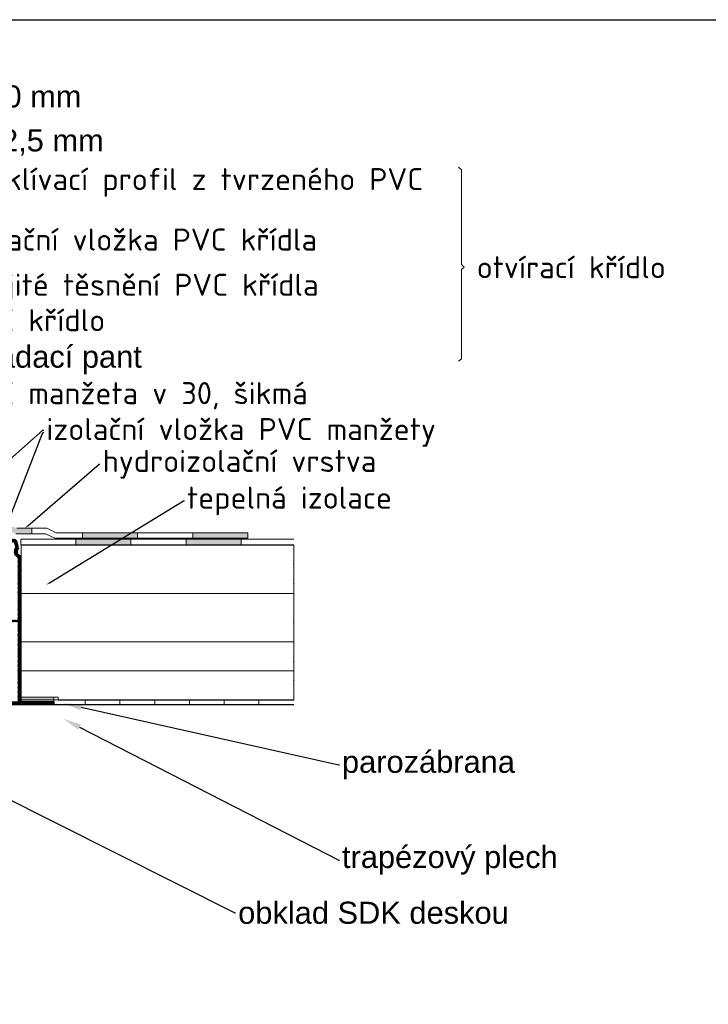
# Model space of a CAD drawing. Header units: millimetres. Extents: x -118752 to 407724, y -73278 to 155058.
# Tile 119 of 256: x -31585 to -29712, y 107567 to 110246. Entities that reach past the tile are written whole.
import ezdxf
from ezdxf import colors
from ezdxf.entities.mleader import LeaderData, LeaderLine
from ezdxf.math import Vec2, Vec3

# ---------------------------------------------------------------- set-up
doc = ezdxf.new("R2010")
doc.units = ezdxf.units.MM
doc.header["$LTSCALE"] = 10
for name, color, linetype, lineweight in [('Allux-hydroizolace', 16, 'Continuous', 20), ('Allux-parozabrana', 36, 'Continuous', 0), ('Allux-popis', 255, 'Continuous', 5), ('Allux-PVC manžeta', 12, 'Continuous', 25), ('Allux-stavební konstrukce', 252, 'Continuous', 5), ('Allux-šrafa', 254, 'Continuous', 5), ('CKIZOLACE', 1, 'Continuous', 18), ('CKTABULKY', 7, 'Continuous', 25), ('podhledy', 7, 'Continuous', 20)]:
    doc.layers.add(name, color=color, linetype=linetype, lineweight=lineweight)
doc.styles.add('Allux', font='arial.ttf')
doc.linetypes.add('IZOLACE_TEPELNA_OS', pattern='A,0.001,[220,CADKON.SHX,S=0.05,R=0,X=0,Y=0],-1,[220,CADKON.SHX,S=0.05,R=180,X=1,Y=0],-1', length=2.001)
doc.linetypes.add('IZOLACE_TEPELNA_U', pattern='A,0.00254,-2.54,[216,CADKON.SHX,S=2.54,R=0,X=-2.54,Y=0],-15.24,[216,CADKON.SHX,S=2.54,R=180,X=2.54,Y=0],-2.54', length=20.32254)

msp = doc.modelspace()

# ---------------------------------------------------------------- hatches: boundary and pattern name
at = {"layer": 'Allux-hydroizolace'}
h = msp.add_hatch(color=256, dxfattribs=at)
h.paths.add_polyline_path([(-30964.512, 108849.989), (-31114.512, 108849.989), (-31114.512, 108834.989), (-30964.512, 108834.989)])
h.paths.add_polyline_path([(-31264.512, 108849.989), (-31414.512, 108849.989), (-31414.512, 108834.989), (-31264.512, 108834.989)])
h.paths.add_polyline_path([(-31552.433, 108862.191), (-31593.355, 108862.191), (-31632.501, 108877.792), (-31665.644, 108912.419), (-31676.481, 108902.048), (-31641.083, 108865.065), (-31596.234, 108847.191), (-31552.433, 108847.191)])
h.paths.add_polyline_path([(-31873.08, 109129.146), (-31883.917, 109118.774), (-31780.199, 109010.411), (-31769.362, 109020.783)])
h = msp.add_hatch(color=256, dxfattribs=at)
h.paths.add_polyline_path([(-31282.633, 108832.196), (-31432.633, 108832.196), (-31432.633, 108817.196), (-31282.633, 108817.196)])
h.paths.add_polyline_path([(-30982.633, 108832.196), (-31132.633, 108832.196), (-31132.633, 108817.196), (-30982.633, 108817.196)])
at = {"layer": 'Allux-parozabrana'}
h = msp.add_hatch(color=256, dxfattribs=at)
h.dxf.hatch_style = 1
h.paths.add_polyline_path([(-31492.261, 108390.624), (-31492.261, 108402.624), (-31581.404, 108402.624), (-31581.404, 108390.624)])
at = {"layer": 'Allux-šrafa'}
h = msp.add_hatch(dxfattribs=at)
h.set_pattern_fill('ANSI37', color=256, scale=0.75, style=0)
h.set_pattern_definition([(135, (160509.915, 76000.2105), (1.683798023, 1.683798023), []), (45, (160509.915, 76000.2105), (1.683798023, -1.683798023), [])])
h.paths.add_polyline_path([(-31756.248, 108832.533), (-31756.248, 108838.527), (-31753.694, 108838.527), (-31758.46, 108846.783, 0.26607802), (-31759.749, 108847.533), (-31760.748, 108847.533, 0.41420495), (-31762.248, 108846.033), (-31762.261, 108398.275), (-31759.785, 108398.275, -0.26794896), (-31757.837, 108397.15), (-31752.421, 108387.769), (-31755.511, 108387.769), (-31755.511, 108382.525), (-31745.761, 108382.525), (-31745.761, 108393.035), (-31754.161, 108407.584), (-31754.161, 108412.524), (-31726.261, 108412.524), (-31726.261, 108405.024, 0.16227766), (-31724.761, 108400.524), (-31724.761, 108388.524), (-31734.661, 108388.524), (-31736.161, 108387.024), (-31736.161, 108385.524), (-31733.161, 108382.524), (-31694.761, 108382.524), (-31694.761, 108397.524), (-31673.761, 108397.524, -1), (-31670.761, 108397.524), (-31649.761, 108397.524), (-31649.761, 108382.524), (-31582.288, 108382.524), (-31580.443, 108386.896), (-31582.261, 108390.624), (-31582.261, 108395.823, 1), (-31582.261, 108396.723), (-31582.261, 108399.723, 1), (-31582.261, 108400.623), (-31582.261, 108403.623, 1), (-31582.261, 108404.523), (-31582.261, 108407.523, 1), (-31582.261, 108408.423), (-31582.261, 108411.423, 1), (-31582.261, 108412.323), (-31582.261, 108415.323, 1), (-31582.261, 108416.223), (-31582.261, 108419.223, 1), (-31582.261, 108420.123), (-31582.261, 108423.123, 1), (-31582.261, 108424.023), (-31582.261, 108427.023, 1), (-31582.261, 108427.923), (-31582.261, 108430.923, 1), (-31582.261, 108431.823), (-31582.261, 108434.823, 1), (-31582.261, 108435.723), (-31582.261, 108438.723, 1), (-31582.261, 108439.623), (-31582.261, 108442.623, 1), (-31582.261, 108443.523), (-31582.261, 108446.523, 1), (-31582.261, 108447.423), (-31582.261, 108450.423, 1), (-31582.261, 108451.323), (-31582.261, 108454.323, 1), (-31582.261, 108455.223), (-31582.261, 108458.223, 1), (-31582.261, 108459.123), (-31582.261, 108462.123, 1), (-31582.261, 108463.023), (-31582.261, 108466.023, 1), (-31582.261, 108466.923), (-31582.261, 108469.923, 1), (-31582.261, 108470.823), (-31582.261, 108473.823, 1), (-31582.261, 108474.723), (-31582.261, 108477.723, 1), (-31582.261, 108478.623), (-31582.261, 108481.623, 1), (-31582.261, 108482.523), (-31582.261, 108485.523, 1), (-31582.261, 108486.423), (-31582.261, 108489.423, 1), (-31582.261, 108490.323), (-31582.261, 108493.323, 1), (-31582.261, 108494.223), (-31582.261, 108497.223, 1), (-31582.261, 108498.123), (-31582.261, 108501.123, 1), (-31582.261, 108502.023), (-31582.261, 108505.023, 1), (-31582.261, 108505.923), (-31582.261, 108508.923, 1), (-31582.261, 108509.823), (-31582.261, 108512.823, 1), (-31582.261, 108513.723), (-31582.261, 108516.723, 1), (-31582.261, 108517.623), (-31582.261, 108520.623, 1), (-31582.261, 108521.523), (-31582.261, 108524.523, 1), (-31582.261, 108525.423), (-31582.261, 108528.423, 1), (-31582.261, 108529.323), (-31582.261, 108532.323, 1), (-31582.261, 108533.223), (-31582.261, 108536.223, 1), (-31582.261, 108537.123), (-31582.261, 108540.123, 1), (-31582.261, 108541.023), (-31582.261, 108544.023, 1), (-31582.261, 108544.923), (-31582.261, 108547.923, 1), (-31582.261, 108548.823), (-31582.261, 108551.823, 1), (-31582.261, 108552.723), (-31582.261, 108555.723, 1), (-31582.261, 108556.623), (-31582.261, 108559.623, 1), (-31582.261, 108560.523), (-31582.261, 108563.523, 1), (-31582.261, 108564.423), (-31582.261, 108567.423, 1), (-31582.261, 108568.323), (-31582.261, 108571.323, 1), (-31582.261, 108572.223), (-31582.261, 108575.223, 1), (-31582.261, 108576.123), (-31582.261, 108579.123, 1), (-31582.261, 108580.023), (-31582.261, 108583.023, 1), (-31582.261, 108583.923), (-31582.261, 108586.923, 1), (-31582.261, 108587.823), (-31582.261, 108590.823, 1), (-31582.261, 108591.723), (-31582.261, 108594.723, 1), (-31582.261, 108595.623), (-31582.261, 108598.623, 1), (-31582.261, 108599.523), (-31582.261, 108602.523, 1), (-31582.261, 108603.423), (-31582.261, 108606.423, 1), (-31582.261, 108607.323), (-31582.261, 108610.323, 1), (-31582.261, 108611.223), (-31582.261, 108614.223, 1), (-31582.261, 108615.123), (-31582.261, 108618.123, 1), (-31582.261, 108619.023), (-31582.261, 108622.023, 1), (-31582.261, 108622.923), (-31582.261, 108625.923, 1), (-31582.261, 108626.823), (-31582.261, 108629.823, 1), (-31582.261, 108630.723), (-31582.261, 108633.723, 1), (-31582.261, 108634.623), (-31582.261, 108637.623, 1), (-31582.261, 108638.523), (-31582.261, 108641.523, 1), (-31582.261, 108642.423), (-31582.261, 108645.423, 1), (-31582.261, 108646.323), (-31582.261, 108649.323, 1), (-31582.261, 108650.223), (-31582.261, 108653.223, 1), (-31582.261, 108654.123), (-31582.261, 108657.123, 1), (-31582.261, 108658.023), (-31582.261, 108661.023, 1), (-31582.261, 108661.923), (-31582.261, 108664.923, 1), (-31582.261, 108665.823), (-31582.261, 108668.823, 1), (-31582.261, 108669.723), (-31582.261, 108672.723, 1), (-31582.261, 108673.623), (-31582.261, 108676.623, 1), (-31582.261, 108677.523), (-31582.261, 108680.523, 1), (-31582.261, 108681.423), (-31582.261, 108684.423, 1), (-31582.261, 108685.323), (-31582.261, 108688.323, 1), (-31582.261, 108689.223), (-31582.261, 108692.223, 1), (-31582.261, 108693.123), (-31582.261, 108696.123, 1), (-31582.261, 108697.023), (-31582.261, 108700.023, 1), (-31582.261, 108700.923), (-31582.261, 108703.923, 1), (-31582.261, 108704.823), (-31582.261, 108707.823, 1), (-31582.261, 108708.723), (-31582.261, 108711.723, 1), (-31582.261, 108712.623), (-31582.261, 108715.623, 1), (-31582.261, 108716.523), (-31582.261, 108719.523, 1), (-31582.261, 108720.423), (-31582.261, 108723.423, 1), (-31582.261, 108724.323), (-31582.261, 108727.323, 1), (-31582.261, 108728.223), (-31582.261, 108731.223, 1), (-31582.261, 108732.123), (-31582.261, 108735.123, 1), (-31582.261, 108736.023), (-31582.261, 108739.023, 1), (-31582.261, 108739.923), (-31582.261, 108744.772), (-31581.357, 108747.028), (-31582.26, 108748.891), (-31582.261, 108785.261), (-31582.945, 108788.048, -0.70838255), (-31587.664, 108807.288), (-31592.173, 108825.668, 0.34539391), (-31600.913, 108832.524), (-31653.673, 108832.524, 0.41421356), (-31655.173, 108831.024), (-31655.173, 108825.168, -0.41421356), (-31656.673, 108823.668), (-31674.673, 108823.668, -0.41421356), (-31676.173, 108825.168), (-31676.173, 108831.024, 0.41418033), (-31677.672, 108832.524)])
h.paths.add_polyline_path([(-31718.761, 108824.124), (-31718.761, 108611.755), (-31625.761, 108611.755), (-31625.761, 108824.124), (-31646.828, 108824.124, -0.38360307), (-31656.673, 108815.268), (-31674.673, 108815.268, -0.38360307), (-31684.517, 108824.124)], flags=16)
h.paths.add_polyline_path([(-31723.261, 108824.124), (-31754.161, 108824.124), (-31754.161, 108611.755), (-31723.261, 108611.755)], flags=16)
h.paths.add_polyline_path([(-31621.261, 108824.124), (-31621.261, 108611.755), (-31590.361, 108611.755), (-31590.361, 108781.923, -0.47012076), (-31596.638, 108809.872), (-31600.134, 108824.124)], flags=16)
h.paths.add_polyline_path([(-31718.761, 108607.255), (-31718.761, 108390.624), (-31702.861, 108390.624), (-31702.861, 108405.024), (-31641.661, 108405.024), (-31641.661, 108390.624), (-31625.761, 108390.624), (-31625.761, 108607.255)], flags=16)
h.paths.add_polyline_path([(-31723.261, 108607.255), (-31754.161, 108607.255), (-31754.161, 108420.024), (-31723.261, 108420.024)], flags=16)
h.paths.add_polyline_path([(-31621.261, 108607.255), (-31621.261, 108390.624), (-31590.361, 108390.624), (-31590.361, 108607.255)], flags=16)
h = msp.add_hatch(dxfattribs=at)
h.set_pattern_fill('ANSI37', color=256, scale=0.75, style=0)
h.set_pattern_definition([(135, (160031.9516, 76438.325), (1.683798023, 1.683798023), []), (45, (160031.9516, 76438.325), (1.683798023, -1.683798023), [])])
h.paths.add_polyline_path([(-31580.443, 108386.896), (-31580.443, 108390.624), (-31492.261, 108390.624), (-31492.261, 108382.524), (-31582.288, 108382.524)])

# ---------------------------------------------------------------- linework, layer by layer
at = {"layer": 'Allux-hydroizolace'}
for p, q in [((-31514.897, 108847.191), (-31596.234, 108847.191)), ((-31511.51, 108862.191), (-31593.355, 108862.191)), ((-31552.433, 108862.191), (-31552.433, 108847.191)), ((-31489.254, 108834.989), (-31514.897, 108847.191)), ((-31485.867, 108849.989), (-31511.51, 108862.191)), ((-30964.512, 108849.989), (-31485.867, 108849.989)), ((-31414.512, 108849.989), (-31414.512, 108834.989)), ((-31264.512, 108849.989), (-31264.512, 108834.989)), ((-31114.512, 108849.989), (-31114.512, 108834.989)), ((-30964.512, 108849.989), (-30964.512, 108834.989)), ((-31582.633, 108832.196), (-30839.782, 108832.196)), ((-31582.633, 108832.196), (-31582.633, 108817.196)), ((-31582.633, 108817.196), (-30839.782, 108817.196)), ((-30964.512, 108834.989), (-31489.254, 108834.989)), ((-31432.633, 108832.196), (-31432.633, 108817.196)), ((-31282.633, 108832.196), (-31282.633, 108817.196)), ((-31132.633, 108832.196), (-31132.633, 108817.196)), ((-30982.633, 108832.196), (-30982.633, 108817.196))]:
    msp.add_line(p, q, dxfattribs=at)
at = {"layer": 'Allux-parozabrana'}
for p, q in [((-31492.261, 108402.624), (-31492.261, 108390.624)), ((-31492.261, 108390.624), (-31492.247, 108390.624)), ((-31407.071, 108382.524), (-31407.071, 108394.524)), ((-31312.521, 108382.524), (-31312.521, 108394.524)), ((-31217.97, 108382.524), (-31217.97, 108394.524)), ((-31123.419, 108382.524), (-31123.419, 108394.524)), ((-31028.869, 108382.524), (-31028.869, 108394.524)), ((-30934.318, 108382.524), (-30934.318, 108394.524))]:
    msp.add_line(p, q, dxfattribs=at)
msp.add_lwpolyline([(-30839.767, 108394.524), (-31480.261, 108394.524), (-31480.261, 108402.624), (-31581.404, 108402.624), (-31581.404, 108390.624), (-31492.261, 108390.624), (-31492.261, 108382.524), (-30839.767, 108382.524)], dxfattribs=at)
at = {"layer": 'Allux-popis', "ltscale": 0.2}
msp.add_lwpolyline([(-30391.698, 109844.536), (-30383.69, 109837.605), (-30383.69, 109579.737), (-30375.682, 109572.806), (-30383.69, 109565.874), (-30383.69, 109323.435), (-30391.698, 109316.503)], dxfattribs=at)
at = {"layer": 'Allux-PVC manžeta'}
for p, q in [((-31582.261, 108785.261), (-31582.945, 108788.048)), ((-31582.261, 108785.261), (-31582.26, 108748.891)), ((-31581.357, 108747.028), (-31582.261, 108748.893)), ((-31581.357, 108747.028), (-31582.261, 108744.772)), ((-31582.261, 108744.772), (-31582.261, 108739.923)), ((-31582.261, 108739.023), (-31582.261, 108736.023)), ((-31582.261, 108735.123), (-31582.261, 108732.123)), ((-31582.261, 108731.223), (-31582.261, 108728.223)), ((-31582.261, 108727.323), (-31582.261, 108724.323)), ((-31582.261, 108723.423), (-31582.261, 108720.423)), ((-31582.261, 108719.523), (-31582.261, 108716.523)), ((-31582.261, 108715.623), (-31582.261, 108712.623)), ((-31582.261, 108711.723), (-31582.261, 108708.723)), ((-31582.261, 108707.823), (-31582.261, 108704.823)), ((-31582.255, 108723.423), (-31582.255, 108720.423)), ((-31582.255, 108719.523), (-31582.255, 108716.523)), ((-31582.255, 108715.623), (-31582.255, 108712.623)), ((-31582.255, 108711.723), (-31582.255, 108708.723)), ((-31582.255, 108707.823), (-31582.255, 108704.823)), ((-31582.261, 108703.923), (-31582.261, 108700.923)), ((-31582.261, 108700.023), (-31582.261, 108697.023)), ((-31582.261, 108696.123), (-31582.261, 108693.123)), ((-31582.261, 108692.223), (-31582.261, 108689.223)), ((-31582.261, 108688.323), (-31582.261, 108685.323)), ((-31582.261, 108684.423), (-31582.261, 108681.423)), ((-31582.261, 108680.523), (-31582.261, 108677.523)), ((-31582.255, 108703.923), (-31582.255, 108700.923)), ((-31582.261, 108676.623), (-31582.261, 108673.623)), ((-31582.261, 108672.723), (-31582.261, 108669.723)), ((-31582.261, 108668.823), (-31582.261, 108665.823)), ((-31582.261, 108664.923), (-31582.261, 108661.923)), ((-31582.261, 108661.023), (-31582.261, 108658.023)), ((-31582.261, 108657.123), (-31582.261, 108654.123)), ((-31582.261, 108653.223), (-31582.261, 108650.223)), ((-31582.261, 108649.323), (-31582.261, 108646.323)), ((-31582.261, 108645.423), (-31582.261, 108642.423)), ((-31582.261, 108641.523), (-31582.261, 108638.523)), ((-31582.261, 108637.623), (-31582.261, 108634.623)), ((-31582.261, 108633.723), (-31582.261, 108630.723)), ((-31582.261, 108629.823), (-31582.261, 108626.823)), ((-31582.261, 108625.923), (-31582.261, 108622.923)), ((-31582.261, 108622.023), (-31582.261, 108619.023)), ((-31582.261, 108618.123), (-31582.261, 108615.123)), ((-31582.261, 108614.223), (-31582.261, 108611.223)), ((-31582.261, 108610.323), (-31582.261, 108607.323)), ((-31582.261, 108606.423), (-31582.261, 108603.423)), ((-31582.261, 108602.523), (-31582.261, 108599.523)), ((-31582.261, 108598.623), (-31582.261, 108595.623)), ((-31582.261, 108594.723), (-31582.261, 108591.723)), ((-31582.261, 108590.823), (-31582.261, 108587.823)), ((-31582.261, 108586.923), (-31582.261, 108583.923)), ((-31582.261, 108583.023), (-31582.261, 108580.023)), ((-31582.261, 108579.123), (-31582.261, 108576.123)), ((-31582.261, 108575.223), (-31582.261, 108572.223)), ((-31582.261, 108571.323), (-31582.261, 108568.323)), ((-31582.261, 108567.423), (-31582.261, 108564.423)), ((-31582.261, 108563.523), (-31582.261, 108560.523)), ((-31582.261, 108559.623), (-31582.261, 108556.623)), ((-31582.261, 108555.723), (-31582.261, 108552.723)), ((-31582.261, 108551.823), (-31582.261, 108548.823)), ((-31582.261, 108547.923), (-31582.261, 108544.923)), ((-31582.261, 108544.023), (-31582.261, 108541.023)), ((-31582.261, 108540.123), (-31582.261, 108537.123)), ((-31582.261, 108536.223), (-31582.261, 108533.223)), ((-31582.261, 108532.323), (-31582.261, 108529.323)), ((-31582.261, 108528.423), (-31582.261, 108525.423)), ((-31582.261, 108524.523), (-31582.261, 108521.523)), ((-31582.261, 108520.623), (-31582.261, 108517.623)), ((-31582.261, 108516.723), (-31582.261, 108513.723)), ((-31582.261, 108512.823), (-31582.261, 108509.823)), ((-31582.261, 108508.923), (-31582.261, 108505.923)), ((-31582.261, 108505.023), (-31582.261, 108502.023)), ((-31582.261, 108501.123), (-31582.261, 108498.123)), ((-31582.261, 108497.223), (-31582.261, 108494.223)), ((-31582.261, 108493.323), (-31582.261, 108490.323)), ((-31582.261, 108489.423), (-31582.261, 108486.423)), ((-31582.261, 108485.523), (-31582.261, 108482.523)), ((-31582.261, 108481.623), (-31582.261, 108478.623)), ((-31582.261, 108477.723), (-31582.261, 108474.723)), ((-31582.261, 108473.823), (-31582.261, 108470.823)), ((-31582.261, 108469.923), (-31582.261, 108466.923)), ((-31582.261, 108466.023), (-31582.261, 108463.023)), ((-31582.261, 108462.123), (-31582.261, 108459.123)), ((-31582.261, 108458.223), (-31582.261, 108455.223)), ((-31582.261, 108454.323), (-31582.261, 108451.323)), ((-31582.261, 108450.423), (-31582.261, 108447.423)), ((-31582.261, 108446.523), (-31582.261, 108443.523)), ((-31582.261, 108442.623), (-31582.261, 108439.623)), ((-31582.261, 108438.723), (-31582.261, 108435.723)), ((-31582.261, 108434.823), (-31582.261, 108431.823)), ((-31582.261, 108430.923), (-31582.261, 108427.923)), ((-31582.261, 108427.023), (-31582.261, 108424.023)), ((-31582.261, 108423.123), (-31582.261, 108420.123)), ((-31582.261, 108419.223), (-31582.261, 108416.223)), ((-31582.261, 108415.323), (-31582.261, 108412.323)), ((-31582.261, 108411.423), (-31582.261, 108408.423)), ((-31582.261, 108407.523), (-31582.261, 108404.523)), ((-31582.261, 108403.623), (-31582.261, 108400.623)), ((-31582.261, 108399.723), (-31582.261, 108396.723)), ((-31582.261, 108390.624), (-31582.261, 108395.823)), ((-31580.443, 108386.896), (-31582.261, 108390.624)), ((-31580.443, 108390.624), (-31492.261, 108390.624)), ((-31580.443, 108386.896), (-31580.443, 108390.624)), ((-31492.261, 108390.624), (-31492.261, 108382.524)), ((-31649.761, 108382.524), (-31492.261, 108382.524)), ((-31582.261, 108382.524), (-31596.361, 108382.524))]:
    msp.add_line(p, q, dxfattribs=at)
for centre, radius, start, end in [((-31581.922, 108798.498), 10.5, 123.155415, 264.407779), ((-31582.261, 108739.473), 0.45, 270, 90), ((-31582.261, 108735.573), 0.45, 270, 90), ((-31582.261, 108731.673), 0.45, 270, 90), ((-31582.261, 108727.773), 0.45, 270, 90), ((-31582.261, 108723.873), 0.45, 270, 90), ((-31582.261, 108719.973), 0.45, 270, 90), ((-31582.261, 108716.073), 0.45, 270, 90), ((-31582.261, 108712.173), 0.45, 270, 90), ((-31582.261, 108708.273), 0.45, 270, 90), ((-31582.255, 108719.973), 0.45, 270, 90), ((-31582.255, 108716.073), 0.45, 270, 90), ((-31582.255, 108712.173), 0.45, 270, 90), ((-31582.255, 108708.273), 0.45, 270, 90), ((-31582.261, 108704.373), 0.45, 270, 90), ((-31582.261, 108700.473), 0.45, 270, 90), ((-31582.261, 108696.573), 0.45, 270, 90), ((-31582.261, 108692.673), 0.45, 270, 90), ((-31582.261, 108688.773), 0.45, 270, 90), ((-31582.261, 108684.873), 0.45, 270, 90), ((-31582.261, 108680.973), 0.45, 270, 90), ((-31582.255, 108704.373), 0.45, 270, 90), ((-31582.261, 108677.073), 0.45, 270, 90), ((-31582.261, 108673.173), 0.45, 270, 90), ((-31582.261, 108669.273), 0.45, 270, 90), ((-31582.261, 108665.373), 0.45, 270, 90), ((-31582.261, 108661.473), 0.45, 270, 90), ((-31582.261, 108657.573), 0.45, 270, 90), ((-31582.261, 108653.673), 0.45, 270, 90), ((-31582.261, 108649.773), 0.45, 270, 90), ((-31582.261, 108645.873), 0.45, 270, 90), ((-31582.261, 108641.973), 0.45, 270, 90), ((-31582.261, 108638.073), 0.45, 270, 90), ((-31582.261, 108634.173), 0.45, 270, 90), ((-31582.261, 108630.273), 0.45, 270, 90), ((-31582.261, 108626.373), 0.45, 270, 90), ((-31582.261, 108622.473), 0.45, 270, 90), ((-31582.261, 108618.573), 0.45, 270, 90), ((-31582.261, 108614.673), 0.45, 270, 90), ((-31582.261, 108610.773), 0.45, 270, 90), ((-31582.261, 108606.873), 0.45, 270, 90), ((-31582.261, 108602.973), 0.45, 270, 90), ((-31582.261, 108599.073), 0.45, 270, 90), ((-31582.261, 108595.173), 0.45, 270, 90), ((-31582.261, 108591.273), 0.45, 270, 90), ((-31582.261, 108587.373), 0.45, 270, 90), ((-31582.261, 108583.473), 0.45, 270, 90), ((-31582.261, 108579.573), 0.45, 270, 90), ((-31582.261, 108575.673), 0.45, 270, 90), ((-31582.261, 108571.773), 0.45, 270, 90), ((-31582.261, 108567.873), 0.45, 270, 90), ((-31582.261, 108563.973), 0.45, 270, 90), ((-31582.261, 108560.073), 0.45, 270, 90), ((-31582.261, 108556.173), 0.45, 270, 90), ((-31582.261, 108552.273), 0.45, 270, 90), ((-31582.261, 108548.373), 0.45, 270, 90), ((-31582.261, 108544.473), 0.45, 270, 90), ((-31582.261, 108540.573), 0.45, 270, 90), ((-31582.261, 108536.673), 0.45, 270, 90), ((-31582.261, 108532.773), 0.45, 270, 90), ((-31582.261, 108528.873), 0.45, 270, 90), ((-31582.261, 108524.973), 0.45, 270, 90), ((-31582.261, 108521.073), 0.45, 270, 90), ((-31582.261, 108517.173), 0.45, 270, 90), ((-31582.261, 108513.273), 0.45, 270, 90), ((-31582.261, 108509.373), 0.45, 270, 90), ((-31582.261, 108505.473), 0.45, 270, 90), ((-31582.261, 108501.573), 0.45, 270, 90), ((-31582.261, 108497.673), 0.45, 270, 90), ((-31582.261, 108493.773), 0.45, 270, 90), ((-31582.261, 108489.873), 0.45, 270, 90), ((-31582.261, 108485.973), 0.45, 270, 90), ((-31582.261, 108482.073), 0.45, 270, 90), ((-31582.261, 108478.173), 0.45, 270, 90), ((-31582.261, 108474.273), 0.45, 270, 90), ((-31582.261, 108470.373), 0.45, 270, 90), ((-31582.261, 108466.473), 0.45, 270, 90), ((-31582.261, 108462.573), 0.45, 270, 90), ((-31582.261, 108458.673), 0.45, 270, 90), ((-31582.261, 108454.773), 0.45, 270, 90), ((-31582.261, 108450.873), 0.45, 270, 90), ((-31582.261, 108446.973), 0.45, 270, 90), ((-31582.261, 108443.073), 0.45, 270, 90), ((-31582.261, 108439.173), 0.45, 270, 90), ((-31582.261, 108435.273), 0.45, 270, 90), ((-31582.261, 108431.373), 0.45, 270, 90), ((-31582.261, 108427.473), 0.45, 270, 90), ((-31582.261, 108423.573), 0.45, 270, 90), ((-31582.261, 108419.673), 0.45, 270, 90), ((-31582.261, 108415.773), 0.45, 270, 90), ((-31582.261, 108411.873), 0.45, 270, 90), ((-31582.261, 108407.973), 0.45, 270, 90), ((-31582.261, 108404.073), 0.45, 270, 90), ((-31582.261, 108400.173), 0.45, 270, 90), ((-31582.261, 108396.273), 0.45, 270, 90)]:
    msp.add_arc(centre, radius, start, end, dxfattribs=at)
at = {"layer": 'Allux-stavební konstrukce'}
for p, q in [((-30839.782, 108816.78), (-31581.419, 108816.78)), ((-30839.773, 108552.87), (-31581.419, 108552.87)), ((-31480.261, 108394.524), (-30839.782, 108394.524)), ((-30839.782, 108381.443), (-32662.245, 108381.443))]:
    msp.add_line(p, q, dxfattribs=at)
msp.add_lwpolyline([(-31581.419, 108816.78), (-31581.419, 108402.624), (-31480.261, 108402.624), (-31480.261, 108394.524)], dxfattribs=at)
at = {"layer": 'CKIZOLACE'}
for p, q in [((-30839.773, 108815.87), (-31581.419, 108815.87)), ((-31581.419, 108815.87), (-31581.419, 108552.87)), ((-30839.773, 108815.87), (-30839.773, 108552.87)), ((-31581.419, 108710.87), (-31581.419, 108552.87)), ((-31581.419, 108394.87), (-31581.419, 108552.87)), ((-30839.773, 108394.87), (-30839.773, 108552.87)), ((-30839.773, 108394.87), (-31581.419, 108394.87))]:
    msp.add_line(p, q, dxfattribs=at)
at = {"layer": 'CKIZOLACE', "linetype": 'IZOLACE_TEPELNA_U', "ltscale": 1.294291}
msp.add_lwpolyline([(-30839.773, 108684.37), (-31581.419, 108684.37)], dxfattribs=at)
at = {"layer": 'CKIZOLACE', "linetype": 'IZOLACE_TEPELNA_OS', "ltscale": 4.787879}
msp.add_lwpolyline([(-30839.773, 108473.87), (-31581.419, 108473.87)], dxfattribs=at)
at = {"layer": 'CKTABULKY', "lineweight": 30}
msp.add_line((-37825.476, 110245.773), (-23475.476, 110245.773), dxfattribs=at)
at = {"layer": 'podhledy', "ltscale": 5}
for p in [(-30839.78, 108763.998), (-30839.779, 108711.216), (-30839.775, 108605.652), (-30839.773, 108552.87), (-30839.771, 108500.088), (-30839.769, 108447.306)]:
    msp.add_point(p, dxfattribs=at)

# ---------------------------------------------------------------- texts
at = {"layer": 'Allux-popis', "ltscale": 0.2, "insert": (-30341.831, 109602.399), "char_height": 60, "width": 780.61489, "attachment_point": 1, "style": 'Allux'}
msp.add_mtext('\\fISOCPEUR|b0|i0|c0|p34;otvírací křídlo ', dxfattribs=at)

# ---------------------------------------------------------------- leaders
at = {"layer": 'Allux-popis', "ltscale": 0.2}
ml = msp.add_multileader_mtext('Standard', dxfattribs=at)
ml.set_content('horní kopule tl. 2,5 - 4,0 mm', color=256, style='Allux')
ml.set_leader_properties()
ml.build(insert=Vec2(0, 0))
ml.multileader.update_dxf_attribs({"text_right_attachment_type": 6, "dogleg_length": 2, "arrow_head_size": 30})
ctx = ml.context
ctx.base_point, ctx.char_height, ctx.arrow_head_size, ctx.landing_gap_size, ctx.plane_origin, ctx.plane_x_axis, ctx.plane_y_axis = Vec3(458.704, 971.025), 60, 30, 1, Vec3(-32571.054, 109947.054), Vec3(3, 0), Vec3(0, 3)
ctx.right_attachment = 6
notes = []
notes.append((ctx, [(0, (1, 1, 0), (-32469.671, 110028.613), (3, 0), 2, [(0, [(-32571.054, 109826.267)], 0, [])])]))
ctx.mtext.insert, ctx.mtext.flow_direction = Vec3(-32460.671, 110066.923), 5
ml = msp.add_multileader_mtext('Standard', dxfattribs=at)
ml.set_content('spodní kopule tl. 2,0 - 2,5 mm', color=256, style='Allux')
ml.set_leader_properties()
ml.build(insert=Vec2(0, 0))
ml.multileader.update_dxf_attribs({"text_right_attachment_type": 6, "dogleg_length": 2, "arrow_head_size": 30})
ctx = ml.context
ctx.base_point, ctx.char_height, ctx.arrow_head_size, ctx.landing_gap_size, ctx.plane_origin, ctx.plane_x_axis, ctx.plane_y_axis = Vec3(458.704, 947.416), 60, 30, 1, Vec3(-32571.054, 109827.35), Vec3(3, 0), Vec3(0, 3)
ctx.right_attachment = 6
notes.append((ctx, [(0, (1, 1, 0), (-32469.671, 109908.91), (3, 0), 2, [(0, [(-32621.23, 109700.729)], 0, [])])]))
ctx.mtext.insert, ctx.mtext.flow_direction = Vec3(-32460.671, 109947.22), 5
ml = msp.add_multileader_mtext('Standard', dxfattribs=at)
ml.set_content('\\fISOCPEUR|b0|i0|c0|p34;zasklívací profil z tvrzeného PVC', color=256, style='Allux')
ml.set_leader_properties()
ml.build(insert=Vec2(0, 0))
ml.multileader.update_dxf_attribs({"text_right_attachment_type": 6, "dogleg_length": 2, "arrow_head_size": 50})
ctx = ml.context
ctx.base_point, ctx.char_height, ctx.arrow_head_size, ctx.landing_gap_size, ctx.plane_origin, ctx.plane_x_axis, ctx.plane_y_axis = Vec3(-33888.497, 108578.13), 60, 50, 1, Vec3(-31910.205, 109722.161), Vec3(3, 0), Vec3(0, 3)
ctx.right_attachment = 6
notes.append((ctx, [(0, (1, 1, 0), (-31755.879, 109803.031), (3, 0), 2, [(0, [(-31910.205, 109564.375)], 0, [])])]))
ctx.mtext.insert, ctx.mtext.flow_direction = Vec3(-31746.879, 109842.031), 5
ml = msp.add_multileader_mtext('Standard', dxfattribs=at)
ml.set_content('\\fISOCPEUR|b0|i0|c0|p34;izolační vložka PVC křídla', color=256, style='Allux')
ml.set_leader_properties()
ml.build(insert=Vec2(0, 0))
ml.multileader.update_dxf_attribs({"text_right_attachment_type": 6, "dogleg_length": 2, "arrow_head_size": 50})
ctx = ml.context
ctx.base_point, ctx.char_height, ctx.arrow_head_size, ctx.landing_gap_size, ctx.plane_origin, ctx.plane_x_axis, ctx.plane_y_axis = Vec3(-33888.497, 108412.64), 60, 50, 1, Vec3(-31910.205, 109561.591), Vec3(3, 0), Vec3(0, 3)
ctx.right_attachment = 6
notes.append((ctx, [(0, (1, 1, 0), (-31755.879, 109647.552), (3, 0), 2, [(0, [(-32023.113, 109386.851)], 0, [])])]))
ctx.mtext.insert, ctx.mtext.flow_direction = Vec3(-31746.879, 109677.552), 5
ml = msp.add_multileader_mtext('Standard', dxfattribs=at)
ml.set_content('\\fISOCPEUR|b0|i0|c0|p34;dvojité těsnění PVC křídla', color=256, style='Allux')
ml.set_leader_properties()
ml.build(insert=Vec2(0, 0))
ml.multileader.update_dxf_attribs({"text_right_attachment_type": 6, "dogleg_length": 2, "arrow_head_size": 10})
ctx = ml.context
ctx.base_point, ctx.char_height, ctx.arrow_head_size, ctx.landing_gap_size, ctx.plane_origin, ctx.plane_x_axis, ctx.plane_y_axis = Vec3(-33888.482, 108324.232), 60, 10, 1, Vec3(-31910.19, 109434.449), Vec3(3, 0), Vec3(0, 3)
ctx.right_attachment = 6
notes.append((ctx, [(0, (1, 1, 0), (-31755.864, 109515.564), (3, 0), 2, [(0, [(-32023.098, 109294.288)], 0, [])])]))
ctx.mtext.insert, ctx.mtext.flow_direction = Vec3(-31746.864, 109554.564), 5
ml = msp.add_multileader_mtext('Standard', dxfattribs=at)
ml.set_content('\\fISOCPEUR|b0|i0|c0|p34;PVC křídlo', color=256, style='Allux')
ml.set_leader_properties()
ml.build(insert=Vec2(0, 0))
ml.multileader.update_dxf_attribs({"text_right_attachment_type": 6, "dogleg_length": 2, "arrow_head_size": 10})
ctx = ml.context
ctx.base_point, ctx.char_height, ctx.arrow_head_size, ctx.landing_gap_size, ctx.plane_origin, ctx.plane_x_axis, ctx.plane_y_axis = Vec3(-33888.483, 108233.309), 60, 10, 1, Vec3(-31910.19, 109342.287), Vec3(3, 0), Vec3(0, 3)
ctx.right_attachment = 6
notes.append((ctx, [(0, (1, 1, 0), (-31755.864, 109428.248), (3, 0), 2, [(0, [(-31831.923, 109294.633)], 0, [])])]))
ctx.mtext.insert, ctx.mtext.flow_direction = Vec3(-31746.864, 109458.248), 5
ml = msp.add_multileader_mtext('Standard', dxfattribs=at)
ml.set_content('skládací pant', color=256, style='Allux')
ml.set_leader_properties()
ml.build(insert=Vec2(0, 0))
ml.multileader.update_dxf_attribs({"text_right_attachment_type": 6, "dogleg_length": 2, "arrow_head_size": 10})
ctx = ml.context
ctx.base_point, ctx.char_height, ctx.arrow_head_size, ctx.landing_gap_size, ctx.plane_origin, ctx.plane_x_axis, ctx.plane_y_axis = Vec3(696.639, 749.292), 60, 10, 1, Vec3(-31910.19, 109239.099), Vec3(3, 0), Vec3(0, 3)
ctx.right_attachment = 6
notes.append((ctx, [(0, (1, 1, 0), (-31755.864, 109320.659), (3, 0), 2, [(0, [(-31838.662, 109227.382)], 0, [])])]))
ctx.mtext.insert, ctx.mtext.flow_direction = Vec3(-31746.864, 109358.969), 5
ml = msp.add_multileader_mtext('Standard', dxfattribs=at)
ml.set_content('\\fISOCPEUR|b0|i0|c0|p34;PVC manžeta v 30, šikmá', color=256, style='Allux')
ml.set_leader_properties()
ml.build(insert=Vec2(0, 0))
ml.multileader.update_dxf_attribs({"text_right_attachment_type": 6, "dogleg_length": 2, "arrow_head_size": 10})
ctx = ml.context
ctx.base_point, ctx.char_height, ctx.arrow_head_size, ctx.landing_gap_size, ctx.plane_origin, ctx.plane_x_axis, ctx.plane_y_axis = Vec3(-33888.482, 108071.004), 60, 10, 1, Vec3(-31910.19, 109141.016), Vec3(3, 0), Vec3(0, 3)
ctx.right_attachment = 6
notes.append((ctx, [(0, (1, 1, 0), (-31755.864, 109223.689), (3, 0), 2, [(0, [(-31858.92, 109086.292)], 0, [])])]))
ctx.mtext.insert, ctx.mtext.flow_direction = Vec3(-31746.864, 109259.689), 5
ml = msp.add_multileader_mtext('Standard', dxfattribs=at)
ml.set_content('\\fISOCPEUR|b0|i0|c0|p34;izolační vložka PVC manžety', color=256, style='Allux')
ml.set_leader_properties()
ml.build(insert=Vec2(0, 0))
ml.multileader.update_dxf_attribs({"text_right_attachment_type": 6, "dogleg_length": 2, "arrow_head_size": 10})
ctx = ml.context
ctx.base_point, ctx.char_height, ctx.arrow_head_size, ctx.landing_gap_size, ctx.plane_origin, ctx.plane_x_axis, ctx.plane_y_axis = Vec3(-33654.66, 108001.285), 60, 10, 1, Vec3(-31676.368, 109041.776), Vec3(3, 0), Vec3(0, 3)
ctx.right_attachment = 6
notes.append((ctx, [(0, (1, 1, 0), (-31522.041, 109122.891), (3, 0), 2, [(0, [(-31669.025, 108745.143)], 0, [])])]))
ctx.mtext.insert, ctx.mtext.flow_direction = Vec3(-31513.041, 109161.891), 5
ml = msp.add_multileader_mtext('Standard', dxfattribs=at)
ml.set_content(' ', color=256, style='Allux')
ml.set_leader_properties()
ml.build(insert=Vec2(0, 0))
ml.multileader.update_dxf_attribs({"text_right_attachment_type": 6, "dogleg_length": 2, "arrow_head_size": 10})
ctx = ml.context
ctx.base_point, ctx.char_height, ctx.arrow_head_size, ctx.landing_gap_size, ctx.plane_origin, ctx.plane_x_axis, ctx.plane_y_axis = Vec3(774.58, 691.364), 10, 10, 1, Vec3(-31676.333, 109018.675), Vec3(3, 0), Vec3(0, 3)
ctx.right_attachment = 6
notes.append((ctx, [(0, (1, 1, 0), (-31522.007, 109129.381), (3, 0), 2, [(0, [(-31754.664, 108923.048)], 0, [])])]))
ctx.mtext.insert, ctx.mtext.flow_direction = Vec3(-31513.007, 109134.381), 5
ml = msp.add_multileader_mtext('Standard', dxfattribs=at)
ml.set_content('\\fISOCPEUR|b0|i0|c0|p34;hydroizolační vrstva', color=256, style='Allux')
ml.set_leader_properties()
ml.build(insert=Vec2(0, 0))
ml.multileader.update_dxf_attribs({"text_right_attachment_type": 6, "dogleg_length": 2, "arrow_head_size": 10})
ctx = ml.context
ctx.base_point, ctx.char_height, ctx.arrow_head_size, ctx.landing_gap_size, ctx.plane_origin, ctx.plane_x_axis, ctx.plane_y_axis = Vec3(-33500.542, 107931.743), 60, 10, 1, Vec3(-31523.306, 108955.068), Vec3(3, 0), Vec3(0, 3)
ctx.right_attachment = 6
notes.append((ctx, [(0, (1, 1, 0), (-31368.98, 109036.183), (3, 0), 2, [(0, [(-31571.113, 108862.191)], 0, [])])]))
ctx.mtext.insert, ctx.mtext.flow_direction = Vec3(-31359.98, 109075.183), 5
ml = msp.add_multileader_mtext('Standard', dxfattribs=at)
ml.set_content('\\fISOCPEUR|b0|i0|c0|p34;tepelná izolace', color=256, style='Allux')
ml.set_leader_properties()
ml.build(insert=Vec2(0, 0))
ml.multileader.update_dxf_attribs({"text_right_attachment_type": 6, "dogleg_length": 2, "arrow_head_size": 10})
ctx = ml.context
ctx.base_point, ctx.char_height, ctx.arrow_head_size, ctx.landing_gap_size, ctx.plane_origin, ctx.plane_x_axis, ctx.plane_y_axis = Vec3(-33271.94, 107869.218), 60, 10, 1, Vec3(-31293.647, 108855.463), Vec3(3, 0), Vec3(0, 3)
ctx.right_attachment = 6
notes.append((ctx, [(0, (1, 1, 0), (-31139.321, 108936.333), (3, 0), 2, [(0, [(-31512.956, 108708.221)], 0, [])])]))
ctx.mtext.insert, ctx.mtext.flow_direction = Vec3(-31130.321, 108975.333), 5
ml = msp.add_multileader_mtext('Standard', dxfattribs=at)
ml.set_content('parozábrana', color=256, style='Allux')
ml.set_leader_properties()
ml.build(insert=Vec2(0, 0))
ml.multileader.update_dxf_attribs({"text_right_attachment_type": 6, "dogleg_length": 2, "arrow_head_size": 50})
ctx = ml.context
ctx.base_point, ctx.char_height, ctx.arrow_head_size, ctx.landing_gap_size, ctx.plane_origin, ctx.plane_x_axis, ctx.plane_y_axis = Vec3(825.953, 628.971), 60, 50, 1, Vec3(-30871.784, 108136.877), Vec3(3, 0), Vec3(0, 3)
ctx.right_attachment = 6
notes.append((ctx, [(0, (1, 1, 0), (-30717.458, 108218.436), (3, 0), 2, [(0, [(-31466.645, 108385.866)], 0, [])])]))
ctx.mtext.insert, ctx.mtext.flow_direction = Vec3(-30708.458, 108256.746), 5
ml = msp.add_multileader_mtext('Standard', dxfattribs=at)
ml.set_content('trapézový plech', color=256, style='Allux')
ml.set_leader_properties()
ml.build(insert=Vec2(0, 0))
ml.multileader.update_dxf_attribs({"text_right_attachment_type": 6, "dogleg_length": 2, "arrow_head_size": 50})
ctx = ml.context
ctx.base_point, ctx.char_height, ctx.arrow_head_size, ctx.landing_gap_size, ctx.plane_origin, ctx.plane_x_axis, ctx.plane_y_axis = Vec3(-30709.458, 107972.812), 60, 50, 1, Vec3(-30871.784, 107877.942), Vec3(3, 0), Vec3(0, 3)
ctx.right_attachment = 6
notes.append((ctx, [(0, (1, 1, 0), (-30717.458, 107959.022), (3, 0), 2, [(0, [(-31466.645, 108344.02)], 0, [])])]))
ctx.mtext.insert, ctx.mtext.flow_direction = Vec3(-30708.458, 107997.812), 5
ml = msp.add_multileader_mtext('Standard', dxfattribs=at)
ml.set_content('obklad SDK deskou', color=256, style='Allux')
ml.set_leader_properties()
ml.build(insert=Vec2(0, 0))
ml.multileader.update_dxf_attribs({"text_right_attachment_type": 6, "dogleg_length": 2, "arrow_head_size": 50})
ctx = ml.context
ctx.base_point, ctx.char_height, ctx.arrow_head_size, ctx.landing_gap_size, ctx.plane_origin, ctx.plane_x_axis, ctx.plane_y_axis = Vec3(-30991.858, 107816.084), 60, 50, 1, Vec3(-31154.185, 107726.214), Vec3(3, 0), Vec3(0, 3)
ctx.right_attachment = 6
notes.append((ctx, [(0, (1, 1, 0), (-30999.858, 107815.574), (3, 0), 2, [(0, [(-31749.045, 108192.291)], 0, [])])]))
ctx.mtext.insert, ctx.mtext.flow_direction = Vec3(-30990.858, 107846.084), 5
for ctx, leaders in notes:
    for number, flags, end, landing, length, lines in leaders:
        leader = LeaderData()
        leader.index, (leader.has_last_leader_line, leader.has_dogleg_vector, leader.attachment_direction) = number, flags
        leader.last_leader_point, leader.dogleg_vector, leader.dogleg_length = Vec3(end), Vec3(landing), length
        for number, points, colour, breaks in lines:
            line = LeaderLine()
            line.index, line.vertices, line.color, line.breaks = number, Vec3.list(points), colors.encode_raw_color(colour), breaks
            leader.lines.append(line)
        ctx.leaders.append(leader)

doc.saveas('drawing.dxf')
